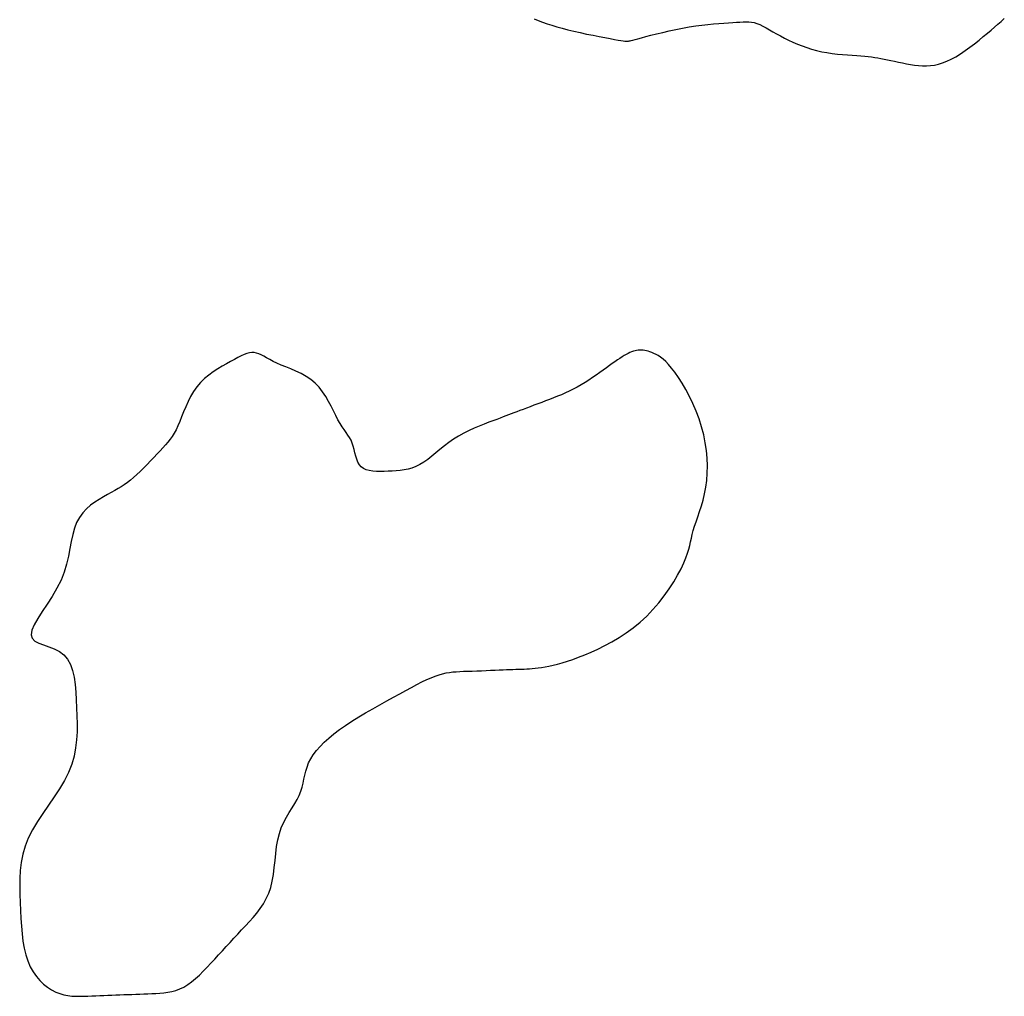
# Model space of a CAD drawing. Header units: millimetres. Extents: x 32690613 to 32693367, y 5343692 to 5344708.
# Tile 190 of 256: x 32692532 to 32692548, y 5344144 to 5344159. Entities that reach past the tile are written whole.
import ezdxf

# ---------------------------------------------------------------- set-up
doc = ezdxf.new("R2010")
doc.units = ezdxf.units.MM
doc.header["$LTSCALE"] = 20
doc.layers.add('02-DGM_HL_492.50', color=92, linetype='Continuous')
doc.layers.add('02-DGM_HL_493.00', color=102, linetype='Continuous')

msp = doc.modelspace()

# ---------------------------------------------------------------- linework, layer by layer
at = {"layer": '02-DGM_HL_492.50', "elevation": 492.5, "flags": 128}
msp.add_lwpolyline([(32692540.688, 5344153.075), (32692540.627, 5344153.051), (32692540.565, 5344153.028), (32692540.505, 5344153.006), (32692540.447, 5344152.983), (32692540.39, 5344152.962), (32692540.336, 5344152.942), (32692540.284, 5344152.922), (32692540.236, 5344152.904), (32692540.192, 5344152.887), (32692540.149, 5344152.871), (32692540.108, 5344152.856), (32692540.067, 5344152.84), (32692540.023, 5344152.824), (32692539.976, 5344152.806), (32692539.924, 5344152.786), (32692539.866, 5344152.764), (32692539.801, 5344152.74), (32692539.73, 5344152.712), (32692539.653, 5344152.681), (32692539.574, 5344152.647), (32692539.492, 5344152.61), (32692539.411, 5344152.569), (32692539.33, 5344152.524), (32692539.252, 5344152.476), (32692539.178, 5344152.425), (32692539.107, 5344152.371), (32692539.039, 5344152.316), (32692538.974, 5344152.262), (32692538.91, 5344152.21), (32692538.848, 5344152.161), (32692538.787, 5344152.118), (32692538.725, 5344152.08), (32692538.664, 5344152.051), (32692538.602, 5344152.027), (32692538.541, 5344152.01), (32692538.478, 5344151.998), (32692538.416, 5344151.989), (32692538.354, 5344151.984), (32692538.291, 5344151.98), (32692538.229, 5344151.978), (32692538.167, 5344151.975), (32692538.105, 5344151.974), (32692538.046, 5344151.975), (32692537.989, 5344151.979), (32692537.936, 5344151.987), (32692537.888, 5344152), (32692537.845, 5344152.019), (32692537.809, 5344152.045), (32692537.781, 5344152.078), (32692537.758, 5344152.119), (32692537.74, 5344152.164), (32692537.725, 5344152.213), (32692537.712, 5344152.264), (32692537.699, 5344152.316), (32692537.686, 5344152.366), (32692537.67, 5344152.415), (32692537.651, 5344152.459), (32692537.628, 5344152.501), (32692537.603, 5344152.542), (32692537.575, 5344152.583), (32692537.545, 5344152.626), (32692537.513, 5344152.672), (32692537.481, 5344152.724), (32692537.447, 5344152.781), (32692537.413, 5344152.846), (32692537.378, 5344152.917), (32692537.341, 5344152.991), (32692537.3, 5344153.067), (32692537.256, 5344153.143), (32692537.207, 5344153.217), (32692537.153, 5344153.287), (32692537.091, 5344153.351), (32692537.023, 5344153.407), (32692536.949, 5344153.456), (32692536.871, 5344153.499), (32692536.792, 5344153.537), (32692536.713, 5344153.572), (32692536.636, 5344153.603), (32692536.563, 5344153.632), (32692536.495, 5344153.661), (32692536.435, 5344153.69), (32692536.382, 5344153.718), (32692536.334, 5344153.745), (32692536.291, 5344153.77), (32692536.251, 5344153.791), (32692536.214, 5344153.809), (32692536.178, 5344153.821), (32692536.141, 5344153.828), (32692536.104, 5344153.829), (32692536.065, 5344153.823), (32692536.024, 5344153.812), (32692535.981, 5344153.796), (32692535.934, 5344153.775), (32692535.884, 5344153.75), (32692535.83, 5344153.721), (32692535.771, 5344153.689), (32692535.708, 5344153.653), (32692535.641, 5344153.615), (32692535.571, 5344153.573), (32692535.502, 5344153.527), (32692535.432, 5344153.476), (32692535.366, 5344153.421), (32692535.303, 5344153.36), (32692535.245, 5344153.293), (32692535.193, 5344153.22), (32692535.148, 5344153.143), (32692535.107, 5344153.063), (32692535.071, 5344152.982), (32692535.038, 5344152.902), (32692535.007, 5344152.824), (32692534.978, 5344152.751), (32692534.949, 5344152.683), (32692534.92, 5344152.623), (32692534.89, 5344152.57), (32692534.859, 5344152.521), (32692534.827, 5344152.475), (32692534.792, 5344152.432), (32692534.755, 5344152.389), (32692534.715, 5344152.344), (32692534.672, 5344152.297), (32692534.625, 5344152.247), (32692534.576, 5344152.193), (32692534.524, 5344152.138), (32692534.47, 5344152.083), (32692534.416, 5344152.028), (32692534.362, 5344151.974), (32692534.309, 5344151.924), (32692534.258, 5344151.878), (32692534.208, 5344151.837), (32692534.16, 5344151.8), (32692534.113, 5344151.766), (32692534.065, 5344151.735), (32692534.016, 5344151.705), (32692533.965, 5344151.675), (32692533.91, 5344151.644), (32692533.851, 5344151.612), (32692533.788, 5344151.577), (32692533.721, 5344151.538), (32692533.653, 5344151.494), (32692533.587, 5344151.445), (32692533.523, 5344151.39), (32692533.463, 5344151.327), (32692533.411, 5344151.256), (32692533.368, 5344151.176), (32692533.334, 5344151.086), (32692533.308, 5344150.988), (32692533.286, 5344150.882), (32692533.265, 5344150.769), (32692533.242, 5344150.651), (32692533.213, 5344150.529), (32692533.175, 5344150.404), (32692533.125, 5344150.277), (32692533.06, 5344150.15), (32692532.986, 5344150.024), (32692532.908, 5344149.902), (32692532.831, 5344149.786), (32692532.762, 5344149.678), (32692532.706, 5344149.581), (32692532.67, 5344149.495), (32692532.658, 5344149.425), (32692532.675, 5344149.37), (32692532.716, 5344149.328), (32692532.777, 5344149.295), (32692532.852, 5344149.266), (32692532.934, 5344149.237), (32692533.018, 5344149.204), (32692533.099, 5344149.164), (32692533.17, 5344149.111), (32692533.228, 5344149.044), (32692533.273, 5344148.962), (32692533.306, 5344148.867), (32692533.33, 5344148.763), (32692533.346, 5344148.651), (32692533.357, 5344148.532), (32692533.364, 5344148.41), (32692533.369, 5344148.285), (32692533.374, 5344148.16), (32692533.377, 5344148.035), (32692533.375, 5344147.91), (32692533.368, 5344147.785), (32692533.353, 5344147.659), (32692533.329, 5344147.533), (32692533.292, 5344147.406), (32692533.242, 5344147.279), (32692533.177, 5344147.152), (32692533.101, 5344147.024), (32692533.017, 5344146.895), (32692532.928, 5344146.767), (32692532.84, 5344146.638), (32692532.756, 5344146.51), (32692532.68, 5344146.382), (32692532.615, 5344146.254), (32692532.565, 5344146.127), (32692532.528, 5344146.001), (32692532.504, 5344145.874), (32692532.489, 5344145.749), (32692532.482, 5344145.623), (32692532.48, 5344145.498), (32692532.483, 5344145.373), (32692532.487, 5344145.248), (32692532.492, 5344145.124), (32692532.498, 5344145), (32692532.506, 5344144.878), (32692532.517, 5344144.76), (32692532.531, 5344144.645), (32692532.55, 5344144.535), (32692532.575, 5344144.432), (32692532.606, 5344144.336), (32692532.645, 5344144.247), (32692532.69, 5344144.167), (32692532.74, 5344144.095), (32692532.796, 5344144.03), (32692532.854, 5344143.974), (32692532.916, 5344143.926), (32692532.979, 5344143.885), (32692533.042, 5344143.852), (32692533.106, 5344143.827), (32692533.169, 5344143.809), (32692533.232, 5344143.797), (32692533.295, 5344143.789), (32692533.358, 5344143.786), (32692533.42, 5344143.785), (32692533.483, 5344143.786), (32692533.545, 5344143.789), (32692533.608, 5344143.791), (32692533.67, 5344143.793), (32692533.733, 5344143.796), (32692533.795, 5344143.798), (32692533.857, 5344143.801), (32692533.92, 5344143.803), (32692533.982, 5344143.806), (32692534.045, 5344143.808), (32692534.107, 5344143.811), (32692534.17, 5344143.813), (32692534.232, 5344143.815), (32692534.295, 5344143.818), (32692534.357, 5344143.82), (32692534.42, 5344143.823), (32692534.482, 5344143.825), (32692534.544, 5344143.828), (32692534.607, 5344143.83), (32692534.669, 5344143.834), (32692534.732, 5344143.839), (32692534.794, 5344143.848), (32692534.856, 5344143.86), (32692534.918, 5344143.877), (32692534.979, 5344143.9), (32692535.041, 5344143.93), (32692535.102, 5344143.968), (32692535.163, 5344144.012), (32692535.223, 5344144.062), (32692535.284, 5344144.117), (32692535.344, 5344144.176), (32692535.404, 5344144.238), (32692535.464, 5344144.302), (32692535.524, 5344144.366), (32692535.584, 5344144.431), (32692535.644, 5344144.496), (32692535.704, 5344144.561), (32692535.764, 5344144.626), (32692535.824, 5344144.691), (32692535.884, 5344144.756), (32692535.944, 5344144.821), (32692536.004, 5344144.885), (32692536.064, 5344144.95), (32692536.123, 5344145.016), (32692536.18, 5344145.084), (32692536.233, 5344145.155), (32692536.283, 5344145.229), (32692536.328, 5344145.309), (32692536.366, 5344145.393), (32692536.398, 5344145.485), (32692536.422, 5344145.583), (32692536.439, 5344145.687), (32692536.453, 5344145.795), (32692536.465, 5344145.904), (32692536.476, 5344146.014), (32692536.49, 5344146.121), (32692536.508, 5344146.225), (32692536.532, 5344146.324), (32692536.563, 5344146.415), (32692536.601, 5344146.5), (32692536.642, 5344146.579), (32692536.686, 5344146.653), (32692536.73, 5344146.723), (32692536.772, 5344146.791), (32692536.81, 5344146.856), (32692536.842, 5344146.92), (32692536.867, 5344146.983), (32692536.887, 5344147.046), (32692536.902, 5344147.11), (32692536.916, 5344147.173), (32692536.929, 5344147.236), (32692536.945, 5344147.299), (32692536.964, 5344147.362), (32692536.989, 5344147.426), (32692537.022, 5344147.49), (32692537.062, 5344147.554), (32692537.111, 5344147.618), (32692537.167, 5344147.683), (32692537.231, 5344147.748), (32692537.302, 5344147.813), (32692537.382, 5344147.879), (32692537.469, 5344147.945), (32692537.564, 5344148.011), (32692537.665, 5344148.077), (32692537.771, 5344148.143), (32692537.879, 5344148.208), (32692537.989, 5344148.271), (32692538.099, 5344148.333), (32692538.207, 5344148.393), (32692538.311, 5344148.45), (32692538.411, 5344148.505), (32692538.505, 5344148.557), (32692538.595, 5344148.605), (32692538.679, 5344148.649), (32692538.758, 5344148.689), (32692538.832, 5344148.725), (32692538.901, 5344148.756), (32692538.965, 5344148.782), (32692539.025, 5344148.802), (32692539.08, 5344148.818), (32692539.134, 5344148.83), (32692539.186, 5344148.839), (32692539.238, 5344148.845), (32692539.291, 5344148.849), (32692539.347, 5344148.852), (32692539.407, 5344148.855), (32692539.472, 5344148.857), (32692539.541, 5344148.86), (32692539.612, 5344148.863), (32692539.685, 5344148.865), (32692539.758, 5344148.868), (32692539.829, 5344148.871), (32692539.898, 5344148.874), (32692539.963, 5344148.876), (32692540.023, 5344148.879), (32692540.078, 5344148.881), (32692540.129, 5344148.883), (32692540.178, 5344148.885), (32692540.223, 5344148.887), (32692540.267, 5344148.888), (32692540.309, 5344148.89), (32692540.351, 5344148.891), (32692540.393, 5344148.893), (32692540.435, 5344148.895), (32692540.479, 5344148.898), (32692540.524, 5344148.902), (32692540.573, 5344148.907), (32692540.624, 5344148.914), (32692540.679, 5344148.923), (32692540.739, 5344148.934), (32692540.803, 5344148.949), (32692540.873, 5344148.966), (32692540.948, 5344148.987), (32692541.028, 5344149.012), (32692541.112, 5344149.041), (32692541.202, 5344149.074), (32692541.297, 5344149.112), (32692541.397, 5344149.155), (32692541.502, 5344149.203), (32692541.61, 5344149.257), (32692541.721, 5344149.317), (32692541.833, 5344149.384), (32692541.945, 5344149.457), (32692542.055, 5344149.536), (32692542.162, 5344149.623), (32692542.265, 5344149.717), (32692542.362, 5344149.818), (32692542.454, 5344149.924), (32692542.539, 5344150.034), (32692542.616, 5344150.144), (32692542.686, 5344150.253), (32692542.748, 5344150.357), (32692542.801, 5344150.456), (32692542.844, 5344150.546), (32692542.878, 5344150.625), (32692542.903, 5344150.697), (32692542.923, 5344150.761), (32692542.938, 5344150.82), (32692542.95, 5344150.877), (32692542.962, 5344150.933), (32692542.975, 5344150.991), (32692542.991, 5344151.052), (32692543.012, 5344151.118), (32692543.036, 5344151.189), (32692543.063, 5344151.266), (32692543.091, 5344151.348), (32692543.118, 5344151.435), (32692543.144, 5344151.527), (32692543.168, 5344151.624), (32692543.187, 5344151.727), (32692543.201, 5344151.834), (32692543.209, 5344151.946), (32692543.212, 5344152.061), (32692543.208, 5344152.179), (32692543.197, 5344152.3), (32692543.179, 5344152.422), (32692543.155, 5344152.546), (32692543.122, 5344152.669), (32692543.083, 5344152.793), (32692543.037, 5344152.914), (32692542.985, 5344153.032), (32692542.931, 5344153.145), (32692542.874, 5344153.252), (32692542.817, 5344153.352), (32692542.76, 5344153.441), (32692542.706, 5344153.52), (32692542.654, 5344153.587), (32692542.607, 5344153.643), (32692542.562, 5344153.689), (32692542.52, 5344153.727), (32692542.481, 5344153.757), (32692542.444, 5344153.781), (32692542.41, 5344153.8), (32692542.377, 5344153.816), (32692542.346, 5344153.829), (32692542.316, 5344153.84), (32692542.288, 5344153.849), (32692542.261, 5344153.856), (32692542.234, 5344153.861), (32692542.209, 5344153.865), (32692542.183, 5344153.866), (32692542.158, 5344153.866), (32692542.133, 5344153.864), (32692542.108, 5344153.861), (32692542.083, 5344153.855), (32692542.057, 5344153.848), (32692542.03, 5344153.839), (32692542.003, 5344153.828), (32692541.974, 5344153.815), (32692541.944, 5344153.799), (32692541.913, 5344153.781), (32692541.88, 5344153.761), (32692541.845, 5344153.738), (32692541.808, 5344153.713), (32692541.769, 5344153.685), (32692541.727, 5344153.656), (32692541.683, 5344153.624), (32692541.635, 5344153.59), (32692541.585, 5344153.553), (32692541.532, 5344153.516), (32692541.477, 5344153.477), (32692541.42, 5344153.437), (32692541.362, 5344153.398), (32692541.302, 5344153.36), (32692541.241, 5344153.323), (32692541.18, 5344153.288), (32692541.119, 5344153.256), (32692541.057, 5344153.226), (32692540.996, 5344153.198), (32692540.935, 5344153.171), (32692540.873, 5344153.146), (32692540.811, 5344153.121), (32692540.75, 5344153.098)], close=True, dxfattribs=at)
at = {"layer": '02-DGM_HL_493.00', "elevation": 493, "flags": 128}
msp.add_lwpolyline([(32692540.507, 5344159.036), (32692540.573, 5344159.009), (32692540.64, 5344158.984), (32692540.71, 5344158.959), (32692540.783, 5344158.935), (32692540.861, 5344158.911), (32692540.944, 5344158.888), (32692541.033, 5344158.865), (32692541.128, 5344158.842), (32692541.227, 5344158.82), (32692541.328, 5344158.798), (32692541.427, 5344158.778), (32692541.523, 5344158.759), (32692541.612, 5344158.742), (32692541.693, 5344158.727), (32692541.763, 5344158.714), (32692541.819, 5344158.704), (32692541.863, 5344158.697), (32692541.897, 5344158.691), (32692541.922, 5344158.688), (32692541.941, 5344158.685), (32692541.954, 5344158.685), (32692541.964, 5344158.685), (32692541.972, 5344158.686), (32692541.981, 5344158.687), (32692541.991, 5344158.689), (32692542.005, 5344158.693), (32692542.023, 5344158.697), (32692542.049, 5344158.704), (32692542.083, 5344158.713), (32692542.127, 5344158.725), (32692542.182, 5344158.74), (32692542.251, 5344158.758), (32692542.33, 5344158.779), (32692542.419, 5344158.801), (32692542.514, 5344158.824), (32692542.615, 5344158.848), (32692542.719, 5344158.87), (32692542.824, 5344158.891), (32692542.928, 5344158.91), (32692543.029, 5344158.925), (32692543.126, 5344158.938), (32692543.219, 5344158.947), (32692543.308, 5344158.955), (32692543.392, 5344158.962), (32692543.47, 5344158.967), (32692543.542, 5344158.972), (32692543.608, 5344158.977), (32692543.667, 5344158.981), (32692543.72, 5344158.985), (32692543.769, 5344158.988), (32692543.814, 5344158.99), (32692543.857, 5344158.988), (32692543.899, 5344158.984), (32692543.941, 5344158.975), (32692543.984, 5344158.962), (32692544.029, 5344158.944), (32692544.077, 5344158.921), (32692544.127, 5344158.895), (32692544.179, 5344158.865), (32692544.234, 5344158.834), (32692544.292, 5344158.801), (32692544.352, 5344158.767), (32692544.414, 5344158.733), (32692544.48, 5344158.7), (32692544.547, 5344158.669), (32692544.617, 5344158.639), (32692544.689, 5344158.611), (32692544.763, 5344158.585), (32692544.839, 5344158.561), (32692544.917, 5344158.54), (32692544.996, 5344158.522), (32692545.077, 5344158.508), (32692545.159, 5344158.496), (32692545.24, 5344158.486), (32692545.32, 5344158.479), (32692545.397, 5344158.473), (32692545.472, 5344158.467), (32692545.543, 5344158.463), (32692545.608, 5344158.458), (32692545.668, 5344158.453), (32692545.723, 5344158.447), (32692545.775, 5344158.441), (32692545.824, 5344158.434), (32692545.872, 5344158.426), (32692545.92, 5344158.418), (32692545.969, 5344158.408), (32692546.021, 5344158.397), (32692546.075, 5344158.385), (32692546.133, 5344158.372), (32692546.193, 5344158.359), (32692546.255, 5344158.346), (32692546.317, 5344158.333), (32692546.381, 5344158.323), (32692546.445, 5344158.314), (32692546.508, 5344158.307), (32692546.57, 5344158.303), (32692546.632, 5344158.303), (32692546.694, 5344158.306), (32692546.756, 5344158.314), (32692546.819, 5344158.328), (32692546.883, 5344158.347), (32692546.949, 5344158.372), (32692547.018, 5344158.404), (32692547.088, 5344158.443), (32692547.161, 5344158.489), (32692547.235, 5344158.539), (32692547.308, 5344158.592), (32692547.38, 5344158.647), (32692547.451, 5344158.703), (32692547.518, 5344158.757), (32692547.581, 5344158.809), (32692547.639, 5344158.858), (32692547.693, 5344158.904), (32692547.745, 5344158.949), (32692547.795, 5344158.995), (32692547.845, 5344159.042)], dxfattribs=at)

doc.saveas('drawing.dxf')
